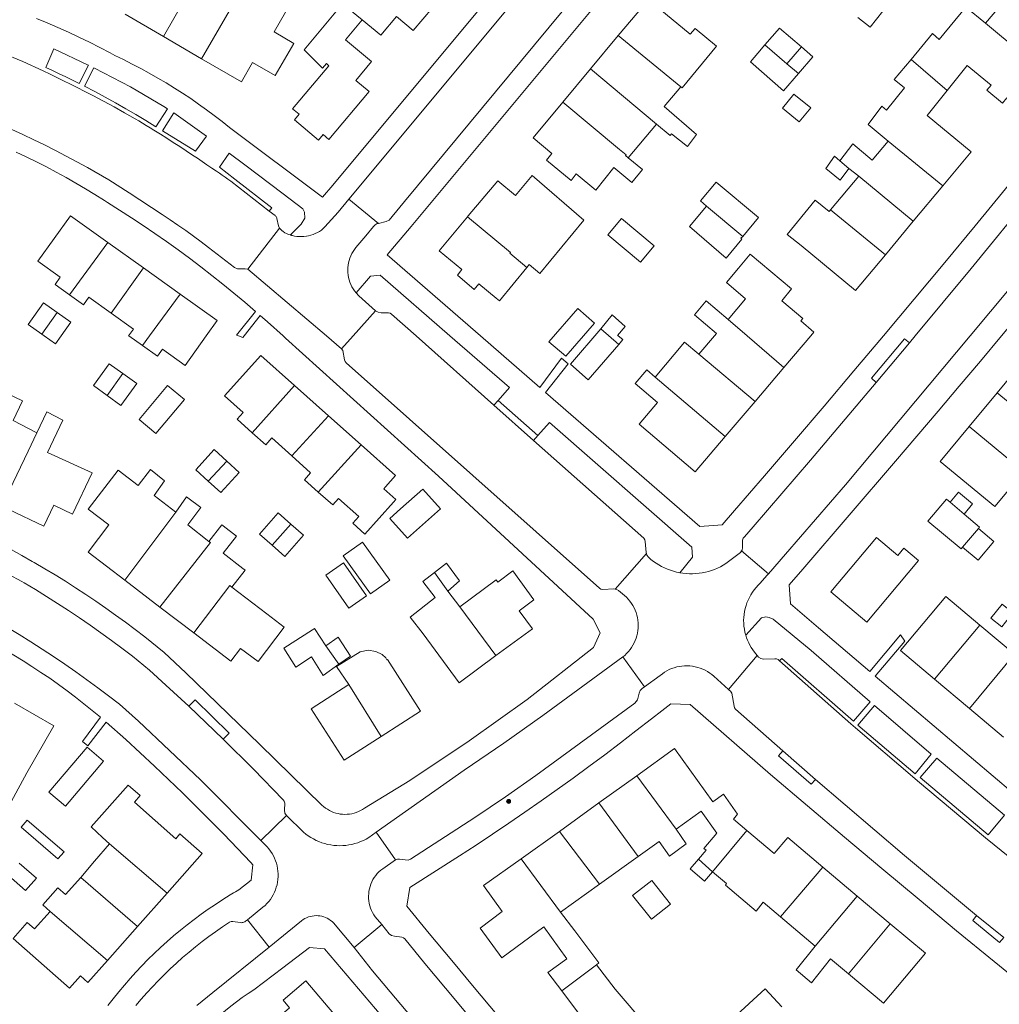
# Model space of a CAD drawing. Header units: metres. Extents: x 89888 to 94270, y 464165 to 468904.
# Tile 125 of 256: x 92634 to 92766, y 466160 to 466293. Entities that reach past the tile are written whole.
import ezdxf

# ---------------------------------------------------------------- set-up
doc = ezdxf.new("R2010")
doc.units = ezdxf.units.M
doc.layers.get('0').update_dxf_attribs({"linetype": 'CONTINUOUS'})
for name, color, linetype, lineweight in [('B_BEBOUWINGSGRENS_0', 251, 'CONTINUOUS', 13), ('B_LUIFEL_0', 251, 'CONTINUOUS', 13), ('B_LUIFEL_1', 251, 'CONTINUOUS', 13), ('B_TUSSENMUUR_0', 251, 'CONTINUOUS', 13), ('G_GRENS_ALGEMEEN_0', 251, 'CONTINUOUS', 13), ('Q_BOOM_1', 251, 'CONTINUOUS', 13), ('V_WEGGRENS_0', 251, 'CONTINUOUS', 13)]:
    doc.layers.add(name, color=color, linetype=linetype, lineweight=lineweight)

# ---------------------------------------------------------------- blocks, each defined once
blk = doc.blocks.new('Q_BOOM')
for radius in [0.27, 0.18, 0.09]:
    blk.add_circle((0, 0), radius)

msp = doc.modelspace()

# ---------------------------------------------------------------- linework, layer by layer
at = {"layer": 'B_BEBOUWINGSGRENS_0'}
for p, q in [((92767.9, 466296.9), (92764.01, 466292.2)), ((92647.9, 466293.42), (92653.08, 466290.42)), ((92653.08, 466290.42), (92658.24, 466287.42)), ((92714.46, 466290.55), (92710.72, 466286.04)), ((92737.2, 466286.72), (92734.25, 466289.27)), ((92710.72, 466286.04), (92706.98, 466281.55)), ((92737.2, 466286.72), (92738.75, 466285.4)), ((92756.13, 466279.76), (92758.83, 466283.14)), ((92715.8, 466274.02), (92719.62, 466278.6)), ((92745.55, 466272.58), (92746.89, 466271.54)), ((92746.89, 466271.54), (92743.1, 466267)), ((92754.26, 466265.48), (92758.23, 466270.25)), ((92750.49, 466260.96), (92754.26, 466265.48)), ((92650.39, 466259.17), (92645.6, 466262.59)), ((92655.33, 466255.64), (92650.39, 466259.17)), ((92707.38, 466247.27), (92711.25, 466251.72)), ((92732.91, 466241.15), (92736.81, 466245.73)), ((92769.36, 466246.9), (92765.57, 466242.32)), ((92675.34, 466239.22), (92670.77, 466243.3)), ((92765.57, 466242.32), (92761.81, 466237.77)), ((92652.06, 466236.82), (92655.92, 466241.4)), ((92728.88, 466236.42), (92732.91, 466241.15)), ((92679.75, 466235.27), (92675.34, 466239.22)), ((92761.1, 466225.92), (92762.26, 466227.31)), ((92647.88, 466217.01), (92652.62, 466213.39)), ((92693.06, 466213.43), (92691.45, 466215.53)), ((92652.62, 466213.39), (92657.19, 466209.9)), ((92767.93, 466207.02), (92763.24, 466210.96)), ((92757.11, 466203.67), (92761.84, 466199.7)), ((92761.84, 466199.7), (92766.44, 466195.83)), ((92645.02, 466192.59), (92642.78, 466194.49)), ((92716.94, 466190.6), (92711.83, 466186.94)), ((92711.83, 466186.94), (92706.51, 466183.11)), ((92634.72, 466184.62), (92633.9, 466183.67)), ((92706.51, 466183.11), (92701.34, 466179.4)), ((92711.9, 466175.97), (92717.14, 466179.73)), ((92746.7, 466174.38), (92742.05, 466178.29)), ((92706.68, 466172.22), (92711.9, 466175.97)), ((92649.58, 466170.25), (92653.59, 466174.76)), ((92751.16, 466170.63), (92746.7, 466174.38)), ((92736.35, 466171.57), (92741.03, 466167.63)), ((92645.53, 466165.68), (92649.58, 466170.25))]:
    msp.add_line(p, q, dxfattribs=at)
for points in [[(92658.24, 466287.42), (92663.62, 466284.3), (92665.12, 466286.89), (92668.15, 466285.14), (92670.67, 466289.48), (92668.02, 466291.02), (92669.57, 466293.7), (92669.06, 466295.61), (92664.48, 466298.21)], [(92679.92, 466292.66), (92682.42, 466290.57), (92684.55, 466293.11), (92686.79, 466291.23), (92690.68, 466295.86)], [(92722.89, 466283.6), (92722.91, 466283.63), (92723.07, 466283.5), (92727.72, 466289.1), (92724.81, 466291.51), (92724.17, 466290.74), (92718.51, 466295.42), (92714.46, 466290.55)], [(92746.76, 466292.99), (92748.45, 466291.66), (92751.01, 466294.92)], [(92677.23, 466294.82), (92672.09, 466288.6), (92674.53, 466286.16), (92675.07, 466286.79), (92675.4, 466286.47), (92670.5, 466280.67), (92671.4, 466279.91), (92670.76, 466279.15), (92673.99, 466276.41), (92674.64, 466277.18), (92675.4, 466276.53), (92680.84, 466282.97), (92679.03, 466284.49), (92681.16, 466287.02), (92677.66, 466289.97), (92679.92, 466292.66)], [(92764.01, 466292.2), (92761.35, 466294.36), (92757.77, 466290.02), (92756.83, 466290.8), (92753.95, 466287.31)], [(92734.25, 466289.27), (92733.3, 466288.17), (92732.28, 466286.99), (92736.76, 466283.08), (92738.75, 466285.4)], [(92753.95, 466287.31), (92751.68, 466284.61), (92753.05, 466283.48), (92750.63, 466280.46), (92750.02, 466281.01), (92748.17, 466278.55), (92750.85, 466276.29)], [(92758.83, 466283.14), (92761.54, 466286.52), (92764.77, 466283.84), (92764.19, 466283.15), (92766.28, 466281.42), (92766.86, 466282.12), (92767.55, 466281.54), (92771.32, 466286.11)], [(92719.62, 466278.6), (92721.47, 466277.05), (92721.63, 466277.26), (92723.79, 466275.55), (92724.99, 466277.17), (92720.63, 466280.98), (92722.89, 466283.6)], [(92706.98, 466281.55), (92702.97, 466276.73), (92705.5, 466274.62), (92704.77, 466273.74), (92708.1, 466270.98), (92708.78, 466271.86), (92711.43, 466269.65), (92713.87, 466272.72), (92716.27, 466270.7), (92717.71, 466272.45), (92715.8, 466274.02)], [(92736.61, 466280.74), (92738.88, 466278.89), (92740.42, 466280.79), (92738.16, 466282.64), (92736.61, 466280.74)], [(92758.23, 466270.25), (92762.05, 466274.83), (92756.13, 466279.76)], [(92750.85, 466276.29), (92748.72, 466273.74), (92746.09, 466275.92), (92744.35, 466273.64)], [(92744.35, 466273.64), (92743.63, 466274.24), (92742.45, 466272.6), (92744.4, 466271.01), (92745.55, 466272.58)], [(92702.11, 466259.24), (92702.29, 466259.46), (92702.42, 466259.62), (92703.88, 466258.42), (92709.82, 466265.64), (92702.83, 466271.64), (92700.6, 466268.93), (92698.19, 466270.93), (92694.22, 466266.21), (92694.12, 466266.09)], [(92731.25, 466263.43), (92733.38, 466265.98), (92727.67, 466270.77), (92725.54, 466268.22), (92726.37, 466267.53)], [(92743.1, 466267), (92742.92, 466266.78), (92741.04, 466268.34), (92737.24, 466263.7), (92739.12, 466262.22), (92746.45, 466256.11), (92750.49, 466260.96)], [(92726.37, 466267.53), (92724.06, 466264.78), (92728.99, 466260.48), (92731.13, 466263.04), (92731, 466263.17), (92731.25, 466263.43)], [(92645.6, 466262.59), (92640.53, 466266.21), (92636.15, 466260.07), (92639.16, 466257.92), (92638.46, 466256.94), (92640.41, 466255.55)], [(92694.12, 466266.09), (92690.3, 466261.48), (92693.34, 466258.94), (92692.74, 466258.18), (92695.02, 466256.27), (92695.64, 466257.03), (92698, 466255.09), (92698.41, 466254.75), (92702.11, 466259.24)], [(92719.3, 466262.14), (92714.91, 466265.85), (92713.06, 466263.66), (92717.45, 466259.95), (92719.3, 466262.14)], [(92736.52, 466254.75), (92737.84, 466256.35), (92732.23, 466261.03), (92730.68, 466259.16), (92729.04, 466257.2), (92731.63, 466255), (92729.27, 466252.22)], [(92640.41, 466255.55), (92642.29, 466254.21), (92643, 466255.21), (92646.02, 466253.06)], [(92650.26, 466248.69), (92652.27, 466247.26), (92652.95, 466248.22), (92656.03, 466246.02), (92658.87, 466250), (92660.34, 466252.07), (92655.33, 466255.64)], [(92638.74, 466253.16), (92636.89, 466254.47), (92634.82, 466251.53), (92636.66, 466250.23)], [(92711.25, 466251.72), (92708.98, 466253.69), (92705.09, 466249.19), (92707.38, 466247.27)], [(92729.27, 466252.22), (92726.32, 466254.73), (92724.72, 466252.85), (92727.69, 466250.32), (92727.42, 466250), (92725.31, 466247.52)], [(92736.81, 466245.73), (92740.43, 466250), (92740.86, 466250.5), (92739.09, 466252.01), (92739.36, 466252.33), (92736.52, 466254.75)], [(92636.66, 466250.23), (92636.98, 466250), (92638.51, 466248.92), (92639.27, 466250), (92640.58, 466251.86), (92638.74, 466253.16)], [(92646.02, 466253.06), (92649.03, 466250.91), (92648.39, 466250.02), (92648.43, 466250), (92650.26, 466248.69)], [(92714.55, 466248.84), (92715.07, 466249.49), (92714.44, 466250), (92714.36, 466250.07), (92715.38, 466251.28), (92713.61, 466252.82), (92712.11, 466250.94)], [(92712.11, 466250.94), (92708, 466246.18), (92710.41, 466244.05), (92714.55, 466248.84)], [(92725.31, 466247.52), (92723.41, 466249.13), (92719.43, 466244.44)], [(92670.77, 466243.3), (92666.24, 466247.36), (92661.34, 466241.89), (92663.85, 466239.65), (92663.03, 466238.74), (92665.07, 466236.93)], [(92647.63, 466244.9), (92645.78, 466246.24), (92643.63, 466243.28), (92645.48, 466241.94)], [(92645.48, 466241.94), (92647.33, 466240.6), (92649.48, 466243.56), (92647.63, 466244.9)], [(92719.43, 466244.44), (92718.29, 466245.41), (92716.72, 466243.57), (92719.75, 466240.99), (92717.25, 466238.06), (92724.81, 466231.63), (92728.88, 466236.42)], [(92655.92, 466241.4), (92653.65, 466243.31), (92649.79, 466238.73), (92652.06, 466236.82)], [(92636.01, 466236.91), (92632.81, 466238.59), (92634.07, 466241.21), (92631.98, 466242.23), (92631.82, 466242.31), (92630.8, 466240.03), (92630.62, 466240.13), (92630.25, 466239.35)], [(92631.26, 466227), (92636.96, 466224.29), (92638.32, 466227.14), (92640.82, 466225.95), (92643.46, 466231.5), (92637.43, 466234.24), (92639.49, 466238.63), (92637.34, 466239.75), (92636.01, 466236.91)], [(92761.81, 466237.77), (92757.9, 466233.04), (92765.28, 466226.95), (92769.16, 466231.65)], [(92665.07, 466236.93), (92666.89, 466235.29), (92667.71, 466236.22), (92670.42, 466233.79)], [(92683.03, 466229.63), (92684.38, 466231.13), (92679.75, 466235.27)], [(92661.62, 466233.1), (92659.94, 466234.64), (92657.46, 466231.93), (92659.14, 466230.39)], [(92670.42, 466233.79), (92672.95, 466231.53), (92672.1, 466230.58), (92673.97, 466228.92)], [(92659.14, 466230.39), (92660.82, 466228.85), (92663.3, 466231.57), (92661.62, 466233.1)], [(92654.77, 466226.2), (92651.82, 466228.45), (92653.21, 466230.42), (92651.36, 466231.95), (92649.69, 466229.79), (92646.97, 466231.87), (92642.94, 466226.6), (92645.73, 466224.48), (92642.91, 466220.8), (92647.88, 466217.01)], [(92673.97, 466228.92), (92675.92, 466227.17), (92676.71, 466228.05), (92679.44, 466225.61), (92678.64, 466224.72), (92680.28, 466223.25), (92684.11, 466227.53), (92684.44, 466227.91), (92682.8, 466229.37), (92683.03, 466229.63)], [(92685.08, 466226.63), (92683.64, 466225.35), (92686.03, 466222.68), (92690.48, 466226.65), (92688.1, 466229.32), (92685.08, 466226.63)], [(92762.26, 466227.31), (92760.38, 466228.88), (92759.25, 466227.53)], [(92659.23, 466222.26), (92656.39, 466224.5), (92658.12, 466226.82), (92656.37, 466228.15), (92656.22, 466228.27), (92654.77, 466226.2)], [(92759.25, 466227.53), (92758.72, 466227.97), (92756.24, 466225), (92760.72, 466221.27), (92760.9, 466221.49)], [(92670.26, 466224.6), (92668.55, 466226.11), (92666.03, 466223.25), (92667.74, 466221.74)], [(92763.05, 466223.98), (92763.2, 466224.17), (92761.1, 466225.92)], [(92662.31, 466216.08), (92664.12, 466218.35), (92663.8, 466218.6), (92661.16, 466220.65), (92662.93, 466222.94), (92661.16, 466224.34), (92660.95, 466224.5), (92659.23, 466222.26)], [(92667.74, 466221.74), (92669.45, 466220.23), (92671.97, 466223.1), (92670.26, 466224.6)], [(92760.9, 466221.49), (92763.01, 466219.73), (92765.12, 466222.26), (92763.05, 466223.98)], [(92681.01, 466215.19), (92683.61, 466217.04), (92679.95, 466222.16), (92677.35, 466220.3), (92681.01, 466215.19)], [(92752.15, 466220.35), (92749.29, 466222.76), (92743.14, 466215.45), (92748.01, 466211.36), (92754.97, 466219.66)], [(92754.97, 466219.66), (92752.98, 466221.33), (92752.15, 466220.35)], [(92678.11, 466213.26), (92680.48, 466214.91), (92677.38, 466219.34), (92675.01, 466217.69), (92678.11, 466213.26)], [(92691.45, 466215.53), (92693.02, 466216.93), (92691.26, 466219.3), (92689.65, 466218.05)], [(92689.65, 466218.05), (92688.1, 466216.85), (92689.73, 466214.68), (92686.38, 466212.03), (92688.11, 466209.78), (92693, 466203.17), (92697.94, 466206.83)], [(92701.07, 466212.88), (92703.08, 466214.37), (92700.21, 466218.26), (92698.21, 466216.75), (92697.97, 466217.07), (92693.06, 466213.43)], [(92657.19, 466209.9), (92662.18, 466206.09), (92663.5, 466207.81), (92665.85, 466206.02), (92669.39, 466210.67), (92667.05, 466212.46), (92662.31, 466216.08)], [(92763.24, 466210.96), (92758.65, 466214.82), (92752.52, 466207.53), (92757.11, 466203.67)], [(92767.7, 466212.61), (92766.23, 466213.77), (92764.73, 466211.87), (92766.19, 466210.71), (92767.7, 466212.61)], [(92697.94, 466206.83), (92702.86, 466210.47), (92701.07, 466212.88)], [(92675, 466208.16), (92673.48, 466210.51), (92673.19, 466210.32), (92669.32, 466207.82), (92670.95, 466205.29), (92673.06, 466206.65), (92674.64, 466204.17), (92676.77, 466205.68)], [(92676.77, 466205.68), (92678.31, 466206.77), (92676.65, 466209.32), (92675, 466208.16)], [(92683.24, 466206.25), (92683.09, 466206.52), (92682.6, 466206.99), (92681.75, 466207.41), (92680.7, 466207.56), (92679.63, 466207.36), (92676.45, 466205.37), (92678.08, 466202.93)], [(92682.45, 466195.9), (92687.79, 466199.35), (92683.31, 466206.3), (92683.24, 466206.25)], [(92678.08, 466202.93), (92673.01, 466199.66), (92677.49, 466192.71), (92682.45, 466195.9)], [(92629.28, 466194.12), (92632.38, 466192.34), (92629.51, 466186.82), (92631.7, 466185.5), (92634.65, 466191.03), (92638.29, 466197.35), (92632.99, 466200.4)], [(92642.78, 466194.49), (92637.62, 466188.41), (92639.86, 466186.5), (92645.02, 466192.59)], [(92727.22, 466187.09), (92722.05, 466194.28), (92716.94, 466190.6)], [(92649.18, 466187.06), (92649.93, 466187.97), (92648.33, 466189.36), (92643.35, 466183.7), (92644.85, 466182.3), (92645.83, 466181.42)], [(92731.79, 466183.22), (92729.98, 466184.74), (92730.56, 466185.43), (92728.64, 466188.11), (92727.22, 466187.09)], [(92653.59, 466174.76), (92658.32, 466180.1), (92655.32, 466182.76), (92654.74, 466182.11), (92649.18, 466187.06)], [(92633.9, 466183.67), (92638.85, 466179.39), (92639.67, 466180.34), (92634.72, 466184.62)], [(92722.26, 466183.41), (92725.63, 466185.82), (92727.74, 466182.88), (92725.99, 466180.81), (92726.29, 466180.57), (92725.26, 466179.34)], [(92717.14, 466179.73), (92719.96, 466181.76), (92721.35, 466179.76), (92723.62, 466181.42), (92722.26, 466183.41)], [(92742.05, 466178.29), (92737.32, 466182.27), (92735.5, 466180.1), (92731.79, 466183.22)], [(92645.83, 466181.42), (92643.77, 466179.1), (92641.93, 466176.89)], [(92701.34, 466179.4), (92696.29, 466175.78), (92698.81, 466172.28), (92695.8, 466170.06), (92698.76, 466166.04), (92704.43, 466170.22)], [(92725.26, 466179.34), (92724.15, 466178.03), (92726.1, 466176.4), (92727.15, 466177.66)], [(92632.16, 466177.14), (92634.48, 466175.12), (92635.94, 466176.8), (92633.62, 466178.82)], [(92641.93, 466176.89), (92639.88, 466174.58), (92638.85, 466175.49), (92636.82, 466173.2), (92637.81, 466172.31)], [(92727.15, 466177.66), (92729.07, 466176.05), (92728.9, 466175.84), (92733.06, 466172.33), (92734.01, 466173.54), (92736.35, 466171.57)], [(92718.96, 466176.48), (92716.39, 466174.45), (92718.93, 466171.25), (92721.5, 466173.29), (92718.96, 466176.48)], [(92637.81, 466172.31), (92635.69, 466169.93), (92634.72, 466170.79), (92632.82, 466168.66), (92640.4, 466161.93), (92641.89, 466163.6), (92642.89, 466162.71), (92645.53, 466165.68)], [(92711.5, 466165.1), (92711.84, 466165.37), (92708.57, 466169.67), (92706.68, 466172.22)], [(92704.43, 466170.22), (92707.51, 466165.89), (92704.97, 466164.06), (92706.86, 466161.56)], [(92745.5, 466163.88), (92750.23, 466159.9), (92755.9, 466166.65), (92751.16, 466170.63)], [(92741.03, 466167.63), (92738.46, 466164.41), (92740.54, 466162.68), (92743.1, 466165.9), (92745.5, 466163.88)], [(92718.31, 466156.82), (92714.03, 466161.79), (92711.5, 466165.1)], [(92677.35, 466156.99), (92672.28, 466162.94), (92669.23, 466160.34), (92670.11, 466159.3), (92666.25, 466156.01), (92668.57, 466153.28), (92667.54, 466152.4), (92669.21, 466150.44)], [(92706.86, 466161.56), (92709.51, 466158.02), (92707.37, 466156.13), (92711.74, 466151.18)], [(92736.52, 466159.44), (92734.28, 466161.87), (92729.91, 466157.83), (92732.13, 466155.42)]]:
    msp.add_lwpolyline(points, dxfattribs=at)
at = {"layer": 'B_LUIFEL_0'}
msp.add_line((92739.16, 466289), (92737.2, 466286.72), dxfattribs=at)
at = {"layer": 'B_LUIFEL_1'}
msp.add_lwpolyline([(92739.16, 466289), (92736.2, 466291.54), (92734.25, 466289.27)], dxfattribs=at)
at = {"layer": 'B_TUSSENMUUR_0'}
for p, q in [((92653.08, 466290.42), (92659.25, 466301.23)), ((92764.01, 466292.2), (92771.32, 466286.11)), ((92714.46, 466290.55), (92722.89, 466283.6)), ((92753.95, 466287.31), (92758.83, 466283.14)), ((92710.72, 466286.04), (92719.62, 466278.6)), ((92758.23, 466270.25), (92750.85, 466276.29)), ((92744.35, 466273.64), (92745.55, 466272.58)), ((92746.89, 466271.54), (92754.26, 466265.48)), ((92731.25, 466263.43), (92726.37, 466267.53)), ((92750.49, 466260.96), (92743.1, 466267)), ((92640.41, 466255.55), (92645.6, 466262.59)), ((92646.02, 466253.06), (92650.39, 466259.17)), ((92636.66, 466250.23), (92638.74, 466253.16)), ((92729.27, 466252.22), (92731.85, 466250)), ((92712.11, 466250.94), (92714.55, 466248.84)), ((92731.85, 466250), (92736.81, 466245.73)), ((92725.31, 466247.52), (92732.91, 466241.15)), ((92645.48, 466241.94), (92647.63, 466244.9)), ((92719.43, 466244.44), (92728.88, 466236.42)), ((92670.77, 466243.3), (92665.07, 466236.93)), ((92765.57, 466242.32), (92772.93, 466236.2)), ((92675.34, 466239.22), (92670.42, 466233.79)), ((92761.81, 466237.77), (92769.16, 466231.65)), ((92679.75, 466235.27), (92673.97, 466228.92)), ((92661.62, 466233.1), (92659.14, 466230.39)), ((92759.25, 466227.53), (92761.1, 466225.92)), ((92647.88, 466217.01), (92654.77, 466226.2)), ((92670.26, 466224.6), (92667.74, 466221.74)), ((92763.05, 466223.98), (92760.9, 466221.49)), ((92689.65, 466218.05), (92691.45, 466215.53)), ((92697.94, 466206.83), (92693.06, 466213.43)), ((92763.24, 466210.96), (92757.11, 466203.67)), ((92675, 466208.16), (92676.77, 466205.68)), ((92767.93, 466207.02), (92761.84, 466199.7)), ((92678.08, 466202.93), (92682.45, 466195.9)), ((92716.94, 466190.6), (92722.26, 466183.41)), ((92711.83, 466186.94), (92717.14, 466179.73)), ((92731.79, 466183.22), (92727.15, 466177.66)), ((92706.51, 466183.11), (92711.9, 466175.97)), ((92645.83, 466181.42), (92653.59, 466174.76)), ((92701.34, 466179.4), (92706.68, 466172.22)), ((92727.15, 466177.66), (92725.26, 466179.34)), ((92742.05, 466178.29), (92736.35, 466171.57)), ((92641.93, 466176.89), (92649.58, 466170.25)), ((92746.7, 466174.38), (92741.03, 466167.63)), ((92637.81, 466172.31), (92645.53, 466165.68)), ((92745.5, 466163.88), (92751.16, 466170.63)), ((92711.5, 466165.1), (92706.86, 466161.56))]:
    msp.add_line(p, q, dxfattribs=at)
for points in [[(92658.24, 466287.42), (92662.27, 466294.35), (92664.48, 466298.21)], [(92677.23, 466294.82), (92679.9, 466292.68), (92679.92, 466292.66)], [(92706.98, 466281.55), (92714.61, 466275.17), (92715.5, 466274.44), (92715.43, 466274.33), (92715.8, 466274.02)], [(92702.11, 466259.24), (92699.83, 466261.18), (92699.89, 466261.24), (92694.12, 466266.09)], [(92655.33, 466255.64), (92651.22, 466250), (92650.26, 466248.69)], [(92631.26, 466227), (92634.85, 466234.43), (92636.01, 466236.91)], [(92659.23, 466222.26), (92659.42, 466222.11), (92652.62, 466213.39)], [(92662.31, 466216.08), (92662.04, 466216.29), (92657.19, 466209.9)]]:
    msp.add_lwpolyline(points, dxfattribs=at)
at = {"layer": 'G_GRENS_ALGEMEEN_0'}
msp.add_lwpolyline([(92738.75, 466285.4), (92740.71, 466287.67), (92739.16, 466289)], dxfattribs=at)
at = {"layer": 'V_WEGGRENS_0'}
for p, q in [((92657.41, 466274.95), (92652.97, 466277.69)), ((92676.65, 466266.72), (92678.12, 466268.47)), ((92678.12, 466268.47), (92682.09, 466265.19)), ((92668.74, 466264.55), (92664.47, 466259.01)), ((92749.26, 466243.71), (92753.76, 466249.08)), ((92704.63, 466242.36), (92707.69, 466246.24)), ((92698.23, 466241.29), (92697.66, 466240.66)), ((92697.66, 466240.66), (92703.03, 466235.88)), ((92703.62, 466236.54), (92698.23, 466241.29)), ((92703.03, 466235.88), (92703.62, 466236.54)), ((92714.03, 466215.81), (92718.24, 466220.6)), ((92734.7, 466217.88), (92731.07, 466220.96)), ((92737, 466220.53), (92734.7, 466217.88)), ((92749.13, 466204.07), (92753.11, 466208.79)), ((92715.05, 466206.65), (92718.01, 466202.63)), ((92733.2, 466206.86), (92729.32, 466202.26)), ((92736.51, 466206.43), (92736.21, 466206.12)), ((92745.84, 466197.62), (92736.21, 466206.12)), ((92746.19, 466197.97), (92736.51, 466206.43)), ((92656.5, 466200.01), (92657.36, 466200.88)), ((92656.5, 466200.01), (92661.13, 466195.57)), ((92745.84, 466197.62), (92746.46, 466197.08)), ((92754.13, 466190.51), (92746.46, 466197.08)), ((92754.49, 466190.87), (92746.78, 466197.45)), ((92736.65, 466193.99), (92741.08, 466190.11)), ((92754.13, 466190.51), (92754.82, 466189.93)), ((92764.01, 466182.24), (92754.82, 466189.93)), ((92764.35, 466182.65), (92755.2, 466190.37)), ((92669.68, 466185.24), (92666.24, 466181.87)), ((92681.8, 466182.99), (92684.41, 466179.25)), ((92764.01, 466182.24), (92767.29, 466179.57)), ((92762.78, 466171.76), (92766.47, 466168.77)), ((92667.33, 466167.49), (92664.41, 466171.17)), ((92682.53, 466170.53), (92678.8, 466167.45))]:
    msp.add_line(p, q, dxfattribs=at)
for points in [[(92678.12, 466268.47), (92758.93, 466365.51), (92769.22, 466377.9)], [(92682.09, 466265.19), (92683.14, 466265.42), (92683.52, 466265.64), (92683.94, 466266.1), (92685.62, 466268.16), (92761.47, 466359.66), (92772.64, 466372.99), (92772.7, 466373.07), (92772.74, 466373.15), (92772.77, 466373.24), (92772.78, 466373.34), (92772.79, 466373.43), (92772.74, 466374.27), (92772.76, 466374.43), (92772.8, 466374.58), (92772.85, 466374.72), (92772.91, 466374.87)], [(92683.29, 466260.93), (92686.5, 466264.75), (92737.99, 466326.62)], [(92811.23, 466324.82), (92811.02, 466324.6), (92798.21, 466308.78), (92782.95, 466289.86), (92778.91, 466284.84), (92774.86, 466279.83), (92770.8, 466274.82), (92766.72, 466269.84), (92762.62, 466264.86), (92758.51, 466259.89), (92754.39, 466254.94), (92750.25, 466250), (92746.25, 466245.26), (92742.24, 466240.53), (92738.22, 466235.81), (92734.18, 466231.11), (92730.13, 466226.41)], [(92708.48, 466309.5), (92675.93, 466270.35), (92674.55, 466268.71)], [(92813.09, 466309.6), (92812.76, 466309.56), (92812.42, 466309.5), (92812.09, 466309.42), (92811.77, 466309.32), (92811.45, 466309.2), (92811.14, 466309.05), (92810.84, 466308.89), (92810.55, 466308.71), (92810.28, 466308.52), (92810.01, 466308.3), (92809.76, 466308.07), (92809.53, 466307.82), (92809.32, 466307.56), (92786.17, 466279.02), (92761.92, 466250), (92745.13, 466229.89), (92737, 466220.53)], [(92674.55, 466268.71), (92662.02, 466278.15), (92660.99, 466278.96), (92659.95, 466279.75), (92658.9, 466280.53), (92657.83, 466281.29), (92656.76, 466282.03), (92655.66, 466282.75), (92654.56, 466283.46), (92653.45, 466284.14), (92652.32, 466284.81), (92651.18, 466285.46), (92650.04, 466286.09), (92648.88, 466286.7), (92647.71, 466287.29), (92646.53, 466287.86), (92645.89, 466288.23), (92644.49, 466288.95), (92643.09, 466289.65), (92641.68, 466290.33), (92640.26, 466290.99), (92638.84, 466291.64), (92637.4, 466292.26), (92635.96, 466292.86)], [(92631.28, 466288.23), (92634.1, 466287.05), (92636.88, 466285.78)], [(92637.22, 466286.24), (92638.32, 466288.74), (92642.85, 466286.6), (92642.99, 466286.54), (92641.71, 466284.06)], [(92636.88, 466285.78), (92637.8, 466285.34), (92638.71, 466284.9), (92639.62, 466284.45), (92640.53, 466283.99), (92641.44, 466283.53)], [(92641.71, 466284.06), (92640.82, 466284.51), (92639.93, 466284.95), (92639.03, 466285.39), (92638.12, 466285.82), (92637.22, 466286.24)], [(92642.42, 466283.7), (92643.71, 466286.2), (92643.8, 466286.15), (92648.65, 466283.6), (92653.16, 466280.98), (92653.63, 466280.67), (92652.08, 466278.24)], [(92641.44, 466283.53), (92641.79, 466283.35), (92642.14, 466283.17)], [(92642.14, 466283.17), (92643.58, 466282.43), (92645.01, 466281.67), (92646.43, 466280.9), (92647.84, 466280.12), (92649.25, 466279.32), (92649.76, 466279.02), (92650.27, 466278.71), (92650.77, 466278.4), (92651.28, 466278.09), (92651.79, 466277.77)], [(92652.08, 466278.24), (92650.73, 466279.07), (92649.37, 466279.88), (92647.99, 466280.67), (92646.61, 466281.46), (92645.22, 466282.22), (92643.82, 466282.97), (92642.42, 466283.7)], [(92739.35, 466218.51), (92751.84, 466233.07), (92754.72, 466236.44), (92757.6, 466239.82), (92760.46, 466243.2), (92763.32, 466246.6), (92766.16, 466250), (92769.92, 466254.52), (92773.66, 466259.05), (92777.38, 466263.6), (92781.09, 466268.16), (92784.78, 466272.73), (92788.45, 466277.32), (92792.11, 466281.92)], [(92652.97, 466277.69), (92654.5, 466280.1), (92658.9, 466276.94), (92657.41, 466274.95)], [(92632.61, 466277.84), (92634.11, 466277.17), (92635.59, 466276.48), (92637.06, 466275.77), (92638.52, 466275.03), (92639.98, 466274.28), (92641.42, 466273.51), (92642.85, 466272.72), (92645.7, 466271.05), (92648.48, 466269.3), (92652.93, 466266.38), (92654, 466265.67), (92655.05, 466264.94), (92656.1, 466264.21), (92657.13, 466263.46), (92658.16, 466262.69), (92659.18, 466261.91), (92662.66, 466259.23), (92663.1, 466259.05), (92664.11, 466259.07), (92664.47, 466259.01)], [(92651.79, 466277.77), (92652.23, 466277.5), (92652.67, 466277.22)], [(92652.67, 466277.22), (92653.55, 466276.67), (92654.42, 466276.11), (92655.29, 466275.55), (92656.15, 466274.98), (92657.01, 466274.41)], [(92633.21, 466274.79), (92634.58, 466274.15), (92635.94, 466273.49), (92637.29, 466272.8), (92638.62, 466272.1), (92639.95, 466271.38), (92641.26, 466270.63), (92642.56, 466269.87), (92643.85, 466269.08), (92645.13, 466268.28), (92645.56, 466267.99), (92647.17, 466266.98), (92648.77, 466265.95), (92650.37, 466264.89), (92651.94, 466263.82), (92653.51, 466262.72), (92655.06, 466261.61), (92656.59, 466260.48), (92658.12, 466259.33), (92659.63, 466258.17), (92661.12, 466256.98), (92662.6, 466255.78), (92664.07, 466254.55), (92665.52, 466253.31)], [(92657.01, 466274.41), (92657.66, 466273.98), (92658.31, 466273.54), (92658.96, 466273.1), (92659.61, 466272.66), (92660.25, 466272.22)], [(92660.64, 466272.77), (92661.96, 466274.68), (92664.09, 466273.1), (92669.22, 466269.19), (92671.91, 466267.14), (92672.11, 466266.69), (92672.15, 466265.89), (92671.65, 466265.07), (92670.21, 466263.62)], [(92667.37, 466266.83), (92667.7, 466267.3), (92662.7, 466271.16), (92660.64, 466272.77)], [(92660.25, 466272.22), (92660.64, 466271.95), (92661.02, 466271.68), (92661.41, 466271.41), (92661.79, 466271.14), (92662.18, 466270.87), (92667.37, 466266.83)], [(92770.31, 466269.17), (92762.07, 466259.09), (92754.53, 466250), (92753.76, 466249.08)], [(92668.74, 466264.55), (92668.63, 466264.86), (92668.39, 466265.83), (92668.38, 466265.93), (92668.34, 466266.02), (92668.29, 466266.1), (92668.22, 466266.17), (92668.14, 466266.23), (92667.37, 466266.83)], [(92676.65, 466266.72), (92674.88, 466264.7), (92674.64, 466264.49), (92674.39, 466264.29), (92674.13, 466264.11), (92673.86, 466263.95), (92673.57, 466263.81), (92673.28, 466263.69), (92672.98, 466263.59), (92672.68, 466263.51), (92672.37, 466263.46), (92672.05, 466263.42), (92671.74, 466263.4), (92671.42, 466263.41), (92671.1, 466263.43), (92670.79, 466263.48), (92670.48, 466263.55), (92670.43, 466263.56), (92670.37, 466263.58), (92670.32, 466263.59), (92670.26, 466263.6), (92670.21, 466263.62)], [(92670.21, 466263.62), (92669.96, 466263.7), (92669.71, 466263.8), (92669.48, 466263.93), (92669.26, 466264.07), (92669.05, 466264.24), (92668.74, 466264.55)], [(92682.09, 466265.19), (92681.94, 466265.15), (92681.8, 466265.08), (92681.67, 466265), (92681.55, 466264.9), (92681.45, 466264.78), (92680.39, 466263.52)], [(92679.08, 466255.82), (92678.87, 466256.08), (92678.68, 466256.35), (92678.52, 466256.64), (92678.37, 466256.94), (92678.24, 466257.24), (92678.14, 466257.56), (92678.06, 466257.88), (92678, 466258.21), (92677.96, 466258.54), (92677.95, 466258.87), (92677.96, 466259.21), (92677.99, 466259.54), (92678.05, 466259.86), (92678.13, 466260.19), (92678.23, 466260.5), (92678.36, 466260.81), (92678.51, 466261.11), (92678.67, 466261.4), (92678.86, 466261.67), (92679.06, 466261.94), (92680.39, 466263.52)], [(92703.89, 466243.01), (92695.85, 466250), (92683.29, 466260.93)], [(92664.47, 466259.01), (92675.08, 466250), (92677.13, 466248.25)], [(92679.08, 466255.82), (92681.02, 466258.07), (92682.31, 466258.21), (92691.74, 466250)], [(92681.72, 466253.38), (92679.47, 466255.41), (92679.08, 466255.82)], [(92665.52, 466253.31), (92662.93, 466250.11), (92663.2, 466250), (92663.8, 466249.77), (92663.98, 466250), (92666.14, 466252.77)], [(92666.14, 466252.77), (92667.14, 466251.89), (92669.24, 466250), (92669.57, 466249.7), (92690.2, 466231.04), (92711.08, 466211.76), (92712.01, 466209.91)], [(92677.13, 466248.25), (92678.69, 466250), (92681.72, 466253.38)], [(92697.66, 466240.66), (92687.17, 466250), (92683.86, 466252.95), (92683.67, 466253.08), (92683.44, 466253.11), (92682.44, 466253.11), (92682.05, 466253.18), (92681.72, 466253.38)], [(92691.74, 466250), (92699.77, 466243.01), (92698.23, 466241.29)], [(92753.76, 466249.08), (92753.06, 466249.62), (92748.63, 466244.28), (92749.26, 466243.71)], [(92677.13, 466248.25), (92677.27, 466248.03), (92677.52, 466246.78), (92677.6, 466246.55), (92677.76, 466246.37), (92711.91, 466215.94), (92712.12, 466215.82), (92712.36, 466215.78), (92713.84, 466215.83), (92714.03, 466215.81)], [(92707.69, 466246.24), (92706.81, 466246.97), (92703.89, 466243.01)], [(92749.26, 466243.71), (92740.4, 466233.24), (92732.67, 466224.24)], [(92730.13, 466226.41), (92728.47, 466224.47), (92725.44, 466224.25), (92704.63, 466242.36)], [(92569.42, 466239.62), (92614.61, 466219.64), (92620.98, 466216.54), (92627.29, 466213.33), (92628.89, 466212.45), (92630.48, 466211.54), (92632.05, 466210.61), (92633.62, 466209.67), (92635.18, 466208.7), (92636.72, 466207.72), (92638.25, 466206.71), (92639.76, 466205.69), (92641.26, 466204.65), (92642.75, 466203.58), (92644.23, 466202.5), (92645.69, 466201.4), (92647.14, 466200.28), (92649.71, 466198), (92658.09, 466190.06), (92666.24, 466181.87)], [(92703.62, 466236.54), (92705.16, 466238.29), (92724.4, 466221.47), (92724.49, 466220.12), (92722.76, 466218.02)], [(92718.24, 466220.6), (92718.2, 466220.76), (92718.1, 466222.25), (92718.04, 466222.48), (92717.91, 466222.67), (92703.03, 466235.88)], [(92731.07, 466220.96), (92731.15, 466221.06), (92731.22, 466221.45), (92731.23, 466222.44), (92731.3, 466222.67), (92731.47, 466222.85), (92732.67, 466224.24)], [(92680.21, 466186.23), (92679.95, 466186.06), (92679.67, 466185.91), (92679.39, 466185.77), (92679.1, 466185.66), (92678.8, 466185.56), (92678.5, 466185.49), (92678.19, 466185.44), (92677.88, 466185.41), (92677.57, 466185.4), (92677.26, 466185.41), (92676.95, 466185.45), (92676.64, 466185.5), (92676.34, 466185.58), (92676.04, 466185.67), (92675.75, 466185.79), (92675.47, 466185.93), (92675.2, 466186.09), (92674.94, 466186.26), (92674.7, 466186.46), (92674.47, 466186.66), (92666.11, 466194.84), (92656.12, 466204.51), (92653.2, 466207.27), (92650.56, 466209.38), (92649.26, 466210.37), (92647.96, 466211.35), (92646.64, 466212.31), (92645.3, 466213.26), (92643.96, 466214.18), (92642.6, 466215.1), (92641.24, 466215.99), (92639.86, 466216.87), (92638.47, 466217.73), (92637.07, 466218.57), (92635.66, 466219.39), (92635.38, 466219.54), (92633.97, 466220.35), (92632.54, 466221.15)], [(92722.76, 466218.02), (92722.33, 466218.11), (92721.91, 466218.22), (92721.5, 466218.35), (92721.09, 466218.5), (92720.69, 466218.67), (92720.3, 466218.87), (92719.92, 466219.08), (92719.55, 466219.31), (92719.2, 466219.56), (92718.85, 466219.83), (92718.51, 466220.13), (92718.29, 466220.41), (92718.24, 466220.6)], [(92722.76, 466218.02), (92723.18, 466217.95), (92723.62, 466217.91), (92724.05, 466217.88), (92724.48, 466217.88), (92724.92, 466217.9), (92725.35, 466217.95), (92725.78, 466218.01), (92726.2, 466218.1), (92726.62, 466218.21), (92727.04, 466218.33), (92727.44, 466218.48), (92727.84, 466218.65), (92728.23, 466218.84), (92728.61, 466219.05), (92728.98, 466219.28), (92729.34, 466219.53), (92729.68, 466219.79), (92730.93, 466220.74), (92731.07, 466220.96)], [(92632.12, 466217.85), (92633.96, 466216.86), (92634.3, 466216.65), (92635.81, 466215.74), (92637.31, 466214.81), (92638.79, 466213.87), (92640.27, 466212.91), (92641.74, 466211.92), (92643.19, 466210.93), (92644.63, 466209.91), (92646.06, 466208.89), (92647.48, 466207.84), (92648.89, 466206.78), (92651.2, 466204.86), (92653.43, 466202.86), (92656.5, 466200.01)], [(92734.7, 466217.88), (92734.51, 466217.66), (92733.62, 466216.61), (92733.33, 466216.33), (92733.05, 466216.03), (92732.8, 466215.72), (92732.56, 466215.39), (92732.35, 466215.05), (92732.15, 466214.7), (92731.97, 466214.34), (92731.82, 466213.96), (92731.69, 466213.58), (92731.58, 466213.19), (92731.49, 466212.8), (92731.43, 466212.4), (92731.39, 466212), (92731.37, 466211.6), (92731.38, 466211.19), (92731.41, 466210.79), (92731.47, 466210.39), (92731.55, 466209.99), (92731.65, 466209.6)], [(92748.38, 466204.71), (92741.45, 466210.59), (92737.68, 466213.82), (92737.53, 466216.4), (92739.35, 466218.51)], [(92615.03, 466216.09), (92621.96, 466213.01), (92623.01, 466212.52), (92624.05, 466212.01), (92625.07, 466211.48), (92626.09, 466210.94), (92627.09, 466210.37), (92628.09, 466209.78), (92629.07, 466209.17), (92630.03, 466208.54), (92630.43, 466208.32), (92631.68, 466207.61), (92632.91, 466206.88), (92634.14, 466206.13), (92635.35, 466205.36), (92636.55, 466204.57), (92637.74, 466203.77), (92638.92, 466202.94), (92640.08, 466202.09), (92641.23, 466201.23), (92642.36, 466200.34), (92643.48, 466199.44), (92644.59, 466198.53)], [(92714.03, 466215.81), (92714.18, 466215.8), (92714.48, 466215.63), (92715.3, 466214.95), (92715.56, 466214.71), (92715.8, 466214.45), (92716.02, 466214.18), (92716.23, 466213.89), (92716.41, 466213.6), (92716.58, 466213.29), (92716.72, 466212.97), (92716.85, 466212.64), (92716.95, 466212.3), (92717.03, 466211.96), (92717.09, 466211.61), (92717.12, 466211.26), (92717.14, 466210.91), (92717.13, 466210.56), (92717.09, 466210.21), (92717.04, 466209.87), (92716.96, 466209.52), (92716.86, 466209.19), (92716.74, 466208.86), (92716.59, 466208.54), (92716.43, 466208.23), (92716.24, 466207.93), (92716.04, 466207.64), (92715.82, 466207.37), (92715.58, 466207.11), (92715.32, 466206.87), (92715.05, 466206.65)], [(92731.65, 466209.6), (92733.77, 466211.92), (92734.36, 466212.05), (92734.81, 466211.97), (92735.34, 466211.77), (92740.5, 466207.51), (92748.43, 466200.6), (92746.19, 466197.97)], [(92712.01, 466209.91), (92711.11, 466207.91), (92702.17, 466200.91), (92694.34, 466195.31), (92686.33, 466189.96), (92680.21, 466186.23)], [(92733.2, 466206.86), (92732.83, 466207.3), (92732.61, 466207.6), (92732.4, 466207.91), (92732.22, 466208.23), (92732.05, 466208.56), (92731.9, 466208.9), (92731.76, 466209.25), (92731.65, 466209.6)], [(92753.11, 466208.79), (92752.51, 466209.63), (92748.38, 466204.71)], [(92681.8, 466182.99), (92693.68, 466191.35), (92699, 466195.02), (92704.27, 466198.76), (92715.05, 466206.65)], [(92736.21, 466206.12), (92736.02, 466206.29), (92735.82, 466206.4), (92735.59, 466206.42), (92734.07, 466206.36), (92733.7, 466206.43), (92733.38, 466206.64), (92733.2, 466206.86)], [(92729.32, 466202.26), (92727.35, 466204.04), (92727.08, 466204.27), (92726.79, 466204.48), (92726.49, 466204.68), (92726.18, 466204.85), (92725.85, 466205), (92725.52, 466205.13), (92725.18, 466205.24), (92724.83, 466205.33), (92724.47, 466205.4), (92724.12, 466205.44), (92723.76, 466205.46), (92723.4, 466205.45), (92723.04, 466205.42), (92722.69, 466205.37), (92722.34, 466205.3), (92721.99, 466205.2), (92721.65, 466205.08), (92721.32, 466204.94), (92721, 466204.78), (92720.69, 466204.59), (92720.4, 466204.39), (92720.11, 466204.17), (92718.01, 466202.63)], [(92794.86, 466167.08), (92794.09, 466166.23), (92767.68, 466188.31), (92749.13, 466204.07)], [(92684.41, 466179.25), (92684.67, 466179.34), (92684.95, 466179.36), (92686.11, 466179.24), (92686.41, 466179.35), (92695.09, 466184.98), (92699.26, 466187.78), (92703.35, 466190.67), (92716.69, 466200.42), (92716.89, 466200.62), (92717.05, 466200.86), (92717.25, 466201.77), (92717.41, 466202.12), (92717.68, 466202.39), (92718.01, 466202.63)], [(92729.32, 466202.26), (92729.4, 466202.19), (92729.61, 466202.03), (92729.78, 466201.78), (92730.07, 466200.03), (92730.12, 466199.8), (92730.25, 466199.61), (92736.65, 466193.99)], [(92657.36, 466200.88), (92661.95, 466196.38), (92661.13, 466195.57)], [(92686.32, 466175.54), (92693.03, 466179.82), (92695.26, 466181.26), (92697.47, 466182.72), (92699.67, 466184.2), (92701.86, 466185.7), (92704.04, 466187.21), (92706.2, 466188.74), (92708.35, 466190.29), (92710.49, 466191.86), (92712.62, 466193.44), (92714.74, 466195.04), (92716.84, 466196.66), (92718.93, 466198.29), (92720.35, 466199.4)], [(92720.35, 466199.4), (92721.54, 466200.32), (92724.15, 466200.24), (92734.98, 466190.79), (92739.98, 466186.54), (92744.98, 466182.31), (92750.01, 466178.09), (92755.04, 466173.89), (92760.09, 466169.7), (92765.15, 466165.54), (92770.23, 466161.39), (92775.32, 466157.25), (92780.42, 466153.13), (92785.54, 466149.03), (92790.67, 466144.95), (92795.81, 466140.88), (92800.97, 466136.83), (92806.82, 466132.21), (92829.57, 466115.11), (92841.14, 466106.08)], [(92746.78, 466197.45), (92749.03, 466200.12), (92756.67, 466193.54), (92754.49, 466190.87)], [(92644.59, 466198.53), (92642.15, 466195.24), (92642.89, 466194.67), (92645.35, 466197.87)], [(92645.35, 466197.87), (92648.01, 466195.51), (92649.95, 466193.73), (92651.87, 466191.93), (92653.78, 466190.12), (92655.67, 466188.29), (92657.55, 466186.44), (92659.41, 466184.58), (92661.25, 466182.71), (92663.08, 466180.81), (92664.89, 466178.91), (92665.16, 466178.61), (92664.91, 466176.51), (92663.25, 466175.2), (92663.02, 466175.07), (92662.79, 466174.93), (92662.55, 466174.79), (92662.32, 466174.66), (92662.1, 466174.52)], [(92661.13, 466195.57), (92665.23, 466191.51), (92669.26, 466187.38), (92669.39, 466187.17), (92669.45, 466186.93), (92669.4, 466185.95), (92669.48, 466185.57), (92669.68, 466185.24)], [(92741.08, 466190.11), (92740.49, 466189.46), (92736.09, 466193.32), (92736.65, 466193.99)], [(92755.2, 466190.37), (92757.44, 466193.01), (92766.56, 466185.3), (92764.35, 466182.65)], [(92741.08, 466190.11), (92753.06, 466179.85), (92762.78, 466171.76)], [(92681.8, 466182.99), (92680.79, 466182.27), (92680.43, 466182.07), (92680.07, 466181.88), (92679.69, 466181.72), (92679.3, 466181.57), (92678.91, 466181.45), (92678.51, 466181.35), (92678.11, 466181.27), (92677.7, 466181.22), (92677.29, 466181.18), (92676.88, 466181.17), (92676.47, 466181.18), (92676.06, 466181.22), (92675.65, 466181.28), (92675.24, 466181.35), (92674.85, 466181.46), (92674.45, 466181.58), (92674.07, 466181.72), (92673.69, 466181.89), (92673.32, 466182.08), (92672.97, 466182.28), (92672.62, 466182.51), (92672.29, 466182.75), (92671.97, 466183.01), (92669.68, 466185.24)], [(92666.24, 466181.87), (92666.83, 466181.27), (92667.08, 466181.01), (92667.32, 466180.73), (92667.54, 466180.44), (92667.74, 466180.13), (92667.92, 466179.82), (92668.08, 466179.49), (92668.21, 466179.15), (92668.33, 466178.8), (92668.42, 466178.45), (92668.49, 466178.09), (92668.54, 466177.73), (92668.56, 466177.36), (92668.55, 466177), (92668.53, 466176.63), (92668.48, 466176.27), (92668.41, 466175.91), (92668.31, 466175.56), (92668.2, 466175.22), (92668.05, 466174.88), (92667.89, 466174.55), (92667.71, 466174.23), (92667.51, 466173.93), (92667.29, 466173.64), (92667.05, 466173.36), (92666.79, 466173.11), (92666.51, 466172.86), (92664.41, 466171.17)], [(92684.41, 466179.25), (92682.68, 466178.07), (92682.41, 466177.86), (92682.17, 466177.64), (92681.94, 466177.4), (92681.73, 466177.15), (92681.53, 466176.88), (92681.36, 466176.6), (92681.21, 466176.3), (92681.08, 466176), (92680.97, 466175.68), (92680.88, 466175.36), (92680.82, 466175.04), (92680.78, 466174.71), (92680.76, 466174.38), (92680.77, 466174.05), (92680.8, 466173.72), (92680.86, 466173.39), (92680.94, 466173.07), (92681.04, 466172.75), (92681.16, 466172.44), (92681.31, 466172.15), (92681.48, 466171.86), (92681.66, 466171.59), (92682.53, 466170.53)], [(92766.7, 466085.04), (92764.35, 466087.26), (92762.01, 466089.49), (92759.69, 466091.74), (92757.39, 466094), (92755.1, 466096.28), (92745.07, 466106.27), (92733.84, 466118.12), (92722.84, 466130.2), (92713.63, 466140.37), (92710.49, 466143.94), (92707.37, 466147.53), (92704.26, 466151.13), (92701.16, 466154.74), (92698.09, 466158.37), (92695.02, 466162.01), (92691.98, 466165.66), (92688.95, 466169.32), (92685.93, 466173), (92686.32, 466175.54)], [(92662.1, 466174.52), (92661.1, 466173.9), (92660.11, 466173.25), (92659.13, 466172.59), (92658.17, 466171.91), (92657.22, 466171.21), (92656.29, 466170.49), (92655.37, 466169.76), (92654.46, 466169), (92653.57, 466168.23), (92652.7, 466167.44), (92651.84, 466166.63), (92651, 466165.8), (92650.18, 466164.96), (92649.37, 466164.1), (92648.58, 466163.23), (92647.81, 466162.34), (92647.05, 466161.44), (92646.32, 466160.52), (92645.6, 466159.58)], [(92678.8, 466167.45), (92676.02, 466170.74), (92675.84, 466170.92), (92675.63, 466171.09), (92675.42, 466171.24), (92675.19, 466171.37), (92674.95, 466171.48), (92674.71, 466171.57), (92674.46, 466171.64), (92674.2, 466171.7), (92673.94, 466171.72), (92673.68, 466171.73), (92673.41, 466171.72), (92673.15, 466171.68), (92672.9, 466171.63), (92672.65, 466171.55), (92672.4, 466171.45), (92672.17, 466171.34), (92671.95, 466171.2), (92671.73, 466171.05), (92667.33, 466167.49)], [(92766.47, 466168.77), (92765.91, 466168.09), (92762.28, 466171.09), (92762.78, 466171.76)], [(92649.38, 466159.58), (92650.1, 466160.45), (92650.85, 466161.3), (92651.61, 466162.13), (92652.39, 466162.95), (92653.19, 466163.76), (92654, 466164.54), (92654.83, 466165.31), (92655.68, 466166.07), (92656.54, 466166.8), (92657.41, 466167.52), (92658.3, 466168.22), (92659.21, 466168.9), (92660.12, 466169.56), (92661.05, 466170.2), (92662, 466170.83), (92662.21, 466170.92), (92662.45, 466170.93), (92663.43, 466170.8), (92663.56, 466170.78), (92663.69, 466170.79), (92663.81, 466170.81), (92663.94, 466170.85), (92664.05, 466170.91), (92664.16, 466170.99), (92664.41, 466171.17)], [(92682.53, 466170.53), (92683.56, 466169.29), (92683.87, 466169.05), (92684.24, 466168.94), (92685.25, 466168.83), (92685.47, 466168.75), (92685.64, 466168.6), (92688.37, 466165.27), (92691.12, 466161.95), (92693.88, 466158.65)], [(92657.58, 466159.59), (92658.29, 466160.19), (92659.01, 466160.77), (92659.75, 466161.34), (92667.33, 466167.49)], [(92669.18, 466164.7), (92672.79, 466167.45), (92674.83, 466167.24), (92676.33, 466165.45), (92695.46, 466142.93)], [(92678.8, 466167.45), (92681.3, 466164.29), (92689.68, 466154.33)], [(92655.48, 466152.76), (92656.07, 466153.51), (92656.69, 466154.24), (92657.32, 466154.96), (92657.96, 466155.66), (92658.62, 466156.35), (92659.31, 466157.02), (92660, 466157.67), (92660.71, 466158.3), (92661.44, 466158.92), (92662.19, 466159.52), (92662.95, 466160.1), (92663.72, 466160.67), (92664.5, 466161.21), (92665.3, 466161.73), (92669.18, 466164.7)]]:
    msp.add_lwpolyline(points, dxfattribs=at)

# ---------------------------------------------------------------- block references
at = {"layer": 'Q_BOOM_1', "rotation": 34}
msp.add_blockref('Q_BOOM', (92699.65, 466187.16), dxfattribs=at)

doc.saveas('drawing.dxf')
